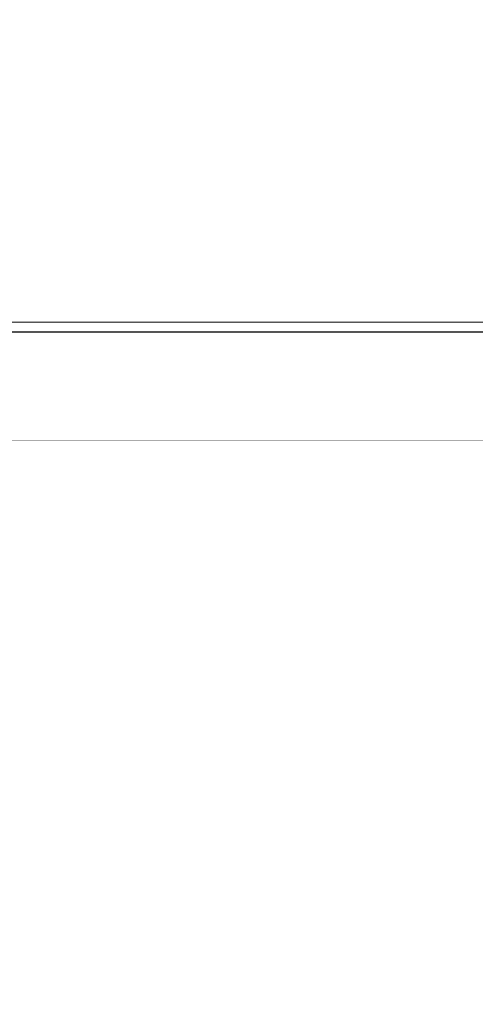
# Model space of a CAD drawing. Header units: feet. Extents: x 850675 to 1077306, y 463961 to 606658.
# Tile 30 of 77: x 936464 to 942624, y 529277 to 542585. Entities that reach past the tile are written whole.
import ezdxf

# ---------------------------------------------------------------- set-up
doc = ezdxf.new("R2010")
doc.units = ezdxf.units.FT
doc.header["$MEASUREMENT"] = 0
doc.header["$XCLIPFRAME"] = 0
doc.linetypes.add('DASHED', pattern=[0.75, 0.5, -0.25])
doc.layers.add('MATCHLINE', color=7, linetype='DASHED')
doc.layers.add('MrSID', color=251, linetype='Continuous', transparency=0.2)
picture_1 = doc.add_image_def('image5.sid', size_in_pixel=(6313, 6968))
picture_2 = doc.add_image_def('image6.sid', size_in_pixel=(6316, 6967))
picture_3 = doc.add_image_def('image11.jpg', size_in_pixel=(1570, 944))

msp = doc.modelspace()

# ---------------------------------------------------------------- linework, layer by layer
at = {"layer": 'MATCHLINE', "color": 1, "const_width": 1, "flags": 128}
for points in [[(963828.314, 540948.5851), (899094.3378, 540948.5851)], [(963828.314, 536892.7749), (899094.3378, 536892.7749)], [(963828.314, 532836.9648), (899094.3378, 532836.9648)]]:
    msp.add_lwpolyline(points, dxfattribs=at)

# ---------------------------------------------------------------- pictures from other files: only their frames are drawn
at = {"layer": 'MrSID'}
image = msp.add_image(picture_3, insert=(851552.7296, 463961.3689), size_in_units=(225757.9943, 135742.3864), rotation=0.370518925, dxfattribs=at)
image.dxf.flags = 7
image = msp.add_image(picture_1, insert=(923314.1721, 538362.5461), size_in_units=(20711.9423, 22860.8924), dxfattribs=at)
image.dxf.flags = 7
image = msp.add_image(picture_2, insert=(923454.6096, 515648.7019), size_in_units=(20721.7848, 22857.6115), dxfattribs=at)
image.set_boundary_path([(6266.81665, 6641.88121), (5956.934994, 6641.88121), (5956.934994, 6966.5), (-0.5, 6966.5), (-0.5, -0.5), (6266.81665, 3.07678), (6266.81665, 6641.88121)])

doc.saveas('drawing.dxf')
